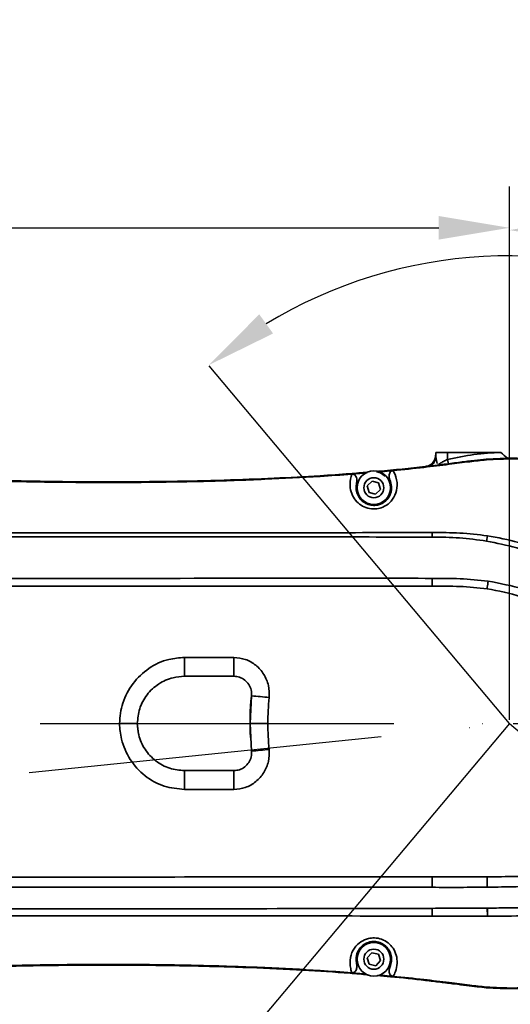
# Model space of a CAD drawing. Header units: millimetres. Extents: x -7686 to -856, y -458 to 6140.
# Tile 57 of 102: x -5486 to -5403, y 4026 to 4193. Entities that reach past the tile are written whole.
import ezdxf

# ---------------------------------------------------------------- set-up
doc = ezdxf.new("R2010")
doc.units = ezdxf.units.MM
doc.header["$LTSCALE"] = 5
doc.header["$PDSIZE"] = -1
doc.linetypes.add('ACAD_ISO10W100', pattern=[18, 12, -3, 0, -3])
doc.dimstyles.new('本体 安装', dxfattribs={"dimtxt": 24, "dimasz": 12, "dimexe": 7, "dimexo": 0.625, "dimtad": 1, "dimtoh": 1, "dimtxsty": 'Standard', "dimcen": 2.5, "dimclrd": 1, "dimclre": 1, "dimclrt": 4, "dimadec": 0, "dimazin": 0, "dimtfac": 1, "dimtmove": 0, "dimatfit": 3, "dimfxl": 1, "dimarcsym": 0})

# ---------------------------------------------------------------- blocks, each defined once
blk = doc.blocks.new('*D72')
at = {"color": 1, "linetype": 'ByBlock', "lineweight": -2, "transparency": 16777216}
for p, q in [((-5842.71, 4073.88), (-5842.71, 4164.35)), ((-5402.71, 4073.88), (-5402.71, 4164.35)), ((-5830.71, 4157.35), (-5414.71, 4157.35))]:
    blk.add_line(p, q, dxfattribs=at)
at = {"color": 1, "linetype": 'ByBlock', "transparency": 16777216}
for points in [[(-5830.71, 4159.35), (-5830.71, 4155.35), (-5842.71, 4157.35)], [(-5414.71, 4159.35), (-5414.71, 4155.35), (-5402.71, 4157.35)]]:
    blk.add_solid(points, dxfattribs=at)
at = {"layer": 'Defpoints', "color": 0, "linetype": 'ByBlock', "transparency": 16777216}
for p in [(-5402.71, 4157.35), (-5842.71, 4073.26), (-5402.71, 4073.26)]:
    blk.add_point(p, dxfattribs=at)
at = {"color": 4, "linetype": 'ByBlock', "transparency": 16777216, "insert": (-5622.71, 4169.98), "char_height": 24, "attachment_point": 5}
blk.add_mtext('440', dxfattribs=at)
blk = doc.blocks.new('*D79')
at = {"color": 1, "linetype": 'ByBlock', "lineweight": -2, "transparency": 16777216}
for p, q in [((-5402.71, 4073.88), (-5402.7, 4163.97)), ((-5304.71, 4073.88), (-5304.7, 4163.97)), ((-5390.7, 4156.97), (-5316.7, 4156.97))]:
    blk.add_line(p, q, dxfattribs=at)
at = {"color": 1, "linetype": 'ByBlock', "transparency": 16777216}
for points in [[(-5390.7, 4158.97), (-5390.7, 4154.97), (-5402.7, 4156.97)], [(-5316.7, 4158.97), (-5316.7, 4154.97), (-5304.7, 4156.97)]]:
    blk.add_solid(points, dxfattribs=at)
at = {"layer": 'Defpoints', "color": 0, "linetype": 'ByBlock', "transparency": 16777216}
for p in [(-5304.7, 4156.97), (-5402.71, 4073.26), (-5304.71, 4073.25)]:
    blk.add_point(p, dxfattribs=at)
at = {"color": 4, "linetype": 'ByBlock', "transparency": 16777216, "insert": (-5353.7, 4169.59), "char_height": 24, "attachment_point": 5, "rotation": 359.9963}
blk.add_mtext('98', dxfattribs=at)
blk = doc.blocks.new('*D80')
at = {"color": 1, "linetype": 'ByBlock', "lineweight": -2, "transparency": 16777216}
blk.add_line((-5402.08, 4073.26), (-5316.35, 4073.26), dxfattribs=at)
blk.add_arc((-5402.71, 4073.26), 79.36, 8.6722, 121.3278, dxfattribs=at)
at = {"color": 1, "linetype": 'ByBlock', "transparency": 16777216}
for points in [[(-5442.8, 4139.42), (-5445.14, 4142.67), (-5453.72, 4134.05)], [(-5322.26, 4085.37), (-5326.25, 4085.07), (-5323.35, 4073.26)]]:
    blk.add_solid(points, dxfattribs=at)
at = {"layer": 'Defpoints', "color": 0, "linetype": 'ByBlock', "transparency": 16777216}
for p in [(-5465.7, 4148.33), (-5344.99, 4127.72), (-5842.71, 4073.26), (-5402.71, 4073.26), (-5402.71, 4073.26)]:
    blk.add_point(p, dxfattribs=at)
at = {"color": 4, "linetype": 'ByBlock', "transparency": 16777216, "insert": (-5363.84, 4156.62), "char_height": 24, "attachment_point": 5, "rotation": 335}
blk.add_mtext('130°', dxfattribs=at)
blk = doc.blocks.new('*D81')
at = {"color": 1, "linetype": 'ByBlock', "lineweight": -2, "transparency": 16777216}
blk.add_line((-5402.08, 4073.26), (-5315.89, 4073.26), dxfattribs=at)
blk.add_arc((-5402.71, 4073.26), 79.82, 238.6214, 351.3786, dxfattribs=at)
at = {"color": 1, "linetype": 'ByBlock', "transparency": 16777216}
for points in [[(-5325.78, 4061.44), (-5321.79, 4061.14), (-5322.89, 4073.26)], [(-5445.44, 4003.48), (-5443.11, 4006.73), (-5454.02, 4012.11)]]:
    blk.add_solid(points, dxfattribs=at)
at = {"layer": 'Defpoints', "color": 0, "linetype": 'ByBlock', "transparency": 16777216}
for p in [(-5842.71, 4073.26), (-5402.71, 4073.26), (-5402.71, 4073.26), (-5465.7, 3998.19), (-5398.07, 3993.57)]:
    blk.add_point(p, dxfattribs=at)
at = {"color": 4, "linetype": 'ByBlock', "transparency": 16777216, "insert": (-5374.31, 4012.35), "char_height": 24, "attachment_point": 5, "rotation": 25}
blk.add_mtext('130°', dxfattribs=at)
blk = doc.blocks.new('*D84')
at = {"color": 1, "linetype": 'ByBlock', "lineweight": -2, "transparency": 16777216}
blk.add_arc((-5808.18, 4073.26), 236.57, 287.9067, 357.0933, dxfattribs=at)
at = {"color": 1, "linetype": 'ByBlock', "transparency": 16777216}
for points in [[(-5573.92, 4061.31), (-5569.92, 4061.21), (-5571.61, 4073.26)], [(-5734.88, 3846.23), (-5736.01, 3850.07), (-5746.95, 3844.75)]]:
    blk.add_solid(points, dxfattribs=at)
at = {"layer": 'Defpoints', "color": 0, "linetype": 'ByBlock', "transparency": 16777216}
for p in [(-5842.71, 4073.26), (-5402.71, 4073.26), (-5799.24, 4039.9), (-5656.12, 3892.04), (-5685.36, 3614.9)]:
    blk.add_point(p, dxfattribs=at)
at = {"color": 4, "linetype": 'ByBlock', "transparency": 16777216, "insert": (-5630.52, 3936.93), "char_height": 24, "attachment_point": 5, "rotation": 52.5}
blk.add_mtext('75°', dxfattribs=at)

msp = doc.modelspace()

# ---------------------------------------------------------------- linework, layer by layer
at = {"color": 4, "linetype": 'ByBlock'}
for q in [(-5453.645, 4133.961), (-5454.231, 4011.857)]:
    msp.add_line((-5402.71, 4073.258), q, dxfattribs=at)
at = {"linetype": 'Continuous', "lineweight": 35}
for p, q in [((-5415.21, 4118.523), (-5415.21, 4119.258)), ((-5415.21, 4119.258), (-5413.21, 4119.258)), ((-5413.21, 4119.258), (-5413.21, 4118.044)), ((-5404.21, 4119.258), (-5413.21, 4119.258)), ((-5413.21, 4118.044), (-5413.041, 4117.323)), ((-5406.633, 4118.087), (-5406.624, 4117.982)), ((-5404.21, 4119.258), (-5404.181, 4119.234)), ((-5427.433, 4115.714), (-5429.434, 4115.556)), ((-5426.833, 4115.766), (-5427.433, 4115.714)), ((-5424.436, 4115.974), (-5424.899, 4115.934)), ((-5424.436, 4115.974), (-5422.438, 4116.162)), ((-5426.826, 4113.557), (-5426.01, 4114.373)), ((-5426.527, 4112.441), (-5426.826, 4113.557)), ((-5426.01, 4114.373), (-5424.894, 4114.075)), ((-5424.595, 4112.959), (-5425.412, 4112.143)), ((-5424.894, 4114.075), (-5424.595, 4112.959)), ((-5425.412, 4112.143), (-5426.527, 4112.441)), ((-5415.821, 4104.872), (-5415.807, 4105.657)), ((-5406.616, 4104.208), (-5406.454, 4105.081)), ((-5415.81, 4096.562), (-5415.821, 4097.879)), ((-5449.443, 4081.258), (-5457.821, 4081.258)), ((-5446.71, 4073.258), (-5446.46, 4077.939)), ((-5446.46, 4068.577), (-5446.71, 4073.258)), ((-5457.821, 4065.258), (-5449.443, 4065.258)), ((-5406.483, 4047.237), (-5406.488, 4045.484)), ((-5406.483, 4047.237), (-5406.465, 4047.237)), ((-5406.465, 4047.237), (-5406.473, 4045.484)), ((-5406.473, 4045.484), (-5406.488, 4045.484)), ((-5406.471, 4041.929), (-5406.456, 4041.929)), ((-5406.471, 4041.929), (-5406.449, 4040.545)), ((-5406.456, 4041.929), (-5406.431, 4040.545)), ((-5406.431, 4040.545), (-5406.449, 4040.545)), ((-5426.841, 4033.496), (-5426.07, 4034.355)), ((-5426.07, 4034.355), (-5424.94, 4034.118)), ((-5426.482, 4032.398), (-5426.841, 4033.496)), ((-5424.581, 4033.02), (-5425.352, 4032.161)), ((-5424.94, 4034.118), (-5424.581, 4033.02)), ((-5425.352, 4032.161), (-5426.482, 4032.398)), ((-5427.433, 4030.802), (-5429.434, 4030.961)), ((-5427.433, 4030.802), (-5427.072, 4030.77)), ((-5424.772, 4030.571), (-5424.436, 4030.542)), ((-5424.436, 4030.542), (-5422.438, 4030.354)), ((-5406.633, 4028.429), (-5406.624, 4028.534))]:
    msp.add_line(p, q, dxfattribs=at)
at = {"color": 2, "linetype": 'ACAD_ISO10W100'}
for p in [(-5842.71, 4073.258), (-5842.71, 4028.258)]:
    msp.add_line(p, (-5402.71, 4073.258), dxfattribs=at)
at = {"color": 1}
msp.add_line((-5402.71, 4073.258), (-5238.304, 3932.572), dxfattribs=at)
at = {"linetype": 'Continuous', "lineweight": 35, "flags": 128}
for points in [[(-5423.766, 4115.203), (-5424.6, 4115.774), (-5425.202, 4115.961)], [(-5457.821, 4084.45), (-5457.821, 4083.838), (-5457.821, 4083.244), (-5457.821, 4082.692), (-5457.821, 4082.206), (-5457.821, 4081.804), (-5457.821, 4081.505), (-5457.821, 4081.32), (-5457.821, 4081.258)], [(-5465.432, 4070.794), (-5465.62, 4071.478), (-5465.821, 4073.258), (-5465.821, 4073.258)], [(-5457.821, 4065.258), (-5457.821, 4065.196), (-5457.821, 4065.011), (-5457.821, 4064.712), (-5457.821, 4064.31), (-5457.821, 4063.824), (-5457.821, 4063.272), (-5457.821, 4062.678), (-5457.821, 4062.066)], [(-5415.821, 4047.217), (-5415.823, 4046.984), (-5415.825, 4046.753), (-5415.827, 4046.525), (-5415.829, 4046.302), (-5415.83, 4046.083), (-5415.832, 4045.869), (-5415.834, 4045.66), (-5415.836, 4045.457)]]:
    msp.add_lwpolyline(points, dxfattribs=at)
at = {"linetype": 'Continuous', "lineweight": 35}
for centre, radius in [((-5425.711, 4113.258), 2.85), ((-5425.711, 4113.258), 1.699), ((-5425.711, 4033.258), 2.85), ((-5425.711, 4033.258), 1.699)]:
    msp.add_circle(centre, radius, dxfattribs=at)
at = {"color": 4, "linetype": 'ByBlock'}
msp.add_arc((-5842.71, 3598.258), 872.295, 310, 170, dxfattribs=at)
at = {"linetype": 'Continuous', "lineweight": 35}
for centre, radius, start, end in [((-5417.069, 4118.547), 1.86, 298.19232, 359.24376), ((-5417.21, 4118.834), 2, 316.1036, 0), ((-5402.71, 4073.258), 46, 91.83369, 103.1947), ((-6183.984, 4083.614), 734.545, 359.816229, 0.064643), ((-5402.71, 4073.258), 44, 173.89315, 183.10301), ((-5451.344, 4011.117), 67, 83.25032, 85.81986), ((-5467.867, 2779.419), 1293.839, 89.9094, 90.04229), ((-5451.344, 4135.399), 67, 274.18014, 276.74968), ((-6183.984, 4062.902), 734.545, 359.935357, 0.183771), ((-5596.934, 4037.622), 181.157, 0.92921, 1.35047)]:
    msp.add_arc(centre, radius, start, end, dxfattribs=at)
for points, knots in [([(-5406.633, 4118.087), (-5407.31, 4118.019), (-5408.771, 4117.872), (-5411.143, 4117.565), (-5413.908, 4117.213), (-5417.2, 4116.813), (-5420.907, 4116.415), (-5423.665, 4116.138), (-5425.114, 4116.019), (-5425.232, 4116.01)], [0, 0, 0, 0, 0.1090512, 0.2354016, 0.383349, 0.5558543, 0.7669575, 0.9810261, 1, 1, 1, 1]), ([(-5406.633, 4118.087), (-5407.31, 4118.019), (-5408.771, 4117.872), (-5411.143, 4117.565), (-5413.908, 4117.213), (-5417.2, 4116.813), (-5420.907, 4116.415), (-5423.665, 4116.138), (-5425.114, 4116.019), (-5425.232, 4116.01)], [0, 0, 0, 0, 0.10905124, 0.23540163, 0.38334897, 0.55585426, 0.76695751, 0.98102614, 1, 1, 1, 1]), ([(-5406.624, 4117.982), (-5407.567, 4117.883), (-5409.672, 4117.662), (-5413.2, 4117.19), (-5417.526, 4116.664), (-5420.7, 4116.339), (-5422.438, 4116.162)], [0, 0, 0, 0, 0.1787721, 0.3988132, 0.6706375, 1, 1, 1, 1]), ([(-5415.21, 4118.523), (-5415.185, 4118.314), (-5415.145, 4117.971), (-5415.016, 4117.547), (-5414.965, 4117.38)], [0, 0, 0, 0, 0.6076014, 1, 1, 1, 1]), ([(-5414.727, 4117.222), (-5414.559, 4117.323), (-5414.22, 4117.528), (-5413.67, 4117.823), (-5413.325, 4117.988), (-5413.21, 4118.044)], [0, 0, 0, 0, 0.3964805, 0.7977429, 1, 1, 1, 1]), ([(-5404.181, 4119.234), (-5403.793, 4118.909), (-5403.281, 4118.479), (-5402.821, 4118.093), (-5402.71, 4117.999)], [0, 0, 0, 0, 0.7580368, 1, 1, 1, 1]), ([(-5426.786, 4115.881), (-5427.775, 4115.798), (-5430.457, 4115.57), (-5435.741, 4115.215), (-5442.849, 4114.827), (-5451.279, 4114.511), (-5460.325, 4114.306), (-5469.881, 4114.229), (-5479.83, 4114.281), (-5491.095, 4114.504), (-5499.567, 4114.746), (-5504.627, 4114.999), (-5505.156, 4115.025)], [0, 0, 0, 0, 0.0379828, 0.1029722, 0.2025767, 0.3102719, 0.4256581, 0.5487051, 0.6758222, 0.8062145, 0.9797134, 1, 1, 1, 1]), ([(-5429.434, 4115.556), (-5431.233, 4115.425), (-5436.145, 4115.07), (-5444.53, 4114.643), (-5454.869, 4114.298), (-5466.051, 4114.129), (-5477.847, 4114.149), (-5489.94, 4114.351), (-5498.071, 4114.64), (-5502.12, 4114.783)], [0, 0, 0, 0, 0.0744052, 0.203126, 0.3462878, 0.5011114, 0.6644153, 0.8328564, 1, 1, 1, 1]), ([(-5422.438, 4116.162), (-5422.438, 4116.162), (-5422.321, 4115.96), (-5421.945, 4115.215), (-5421.627, 4113.772), (-5421.998, 4112.018), (-5422.919, 4110.701), (-5424.056, 4109.949), (-5425.254, 4109.615), (-5426.455, 4109.642), (-5427.654, 4110.074), (-5428.666, 4110.86), (-5429.409, 4111.952), (-5429.797, 4113.293), (-5429.746, 4114.549), (-5429.535, 4115.283), (-5429.434, 4115.555), (-5429.434, 4115.556)], [0, 0, 0, 0, 0.0000032, 0.049934, 0.1715642, 0.2734936, 0.3594721, 0.4346245, 0.488345, 0.5544652, 0.6208874, 0.68924, 0.7628279, 0.8445579, 0.9378428, 0.9999968, 1, 1, 1, 1]), ([(-5429.434, 4115.556), (-5429.355, 4115.555), (-5429.198, 4115.554), (-5428.982, 4115.453), (-5428.794, 4115.273), (-5428.637, 4114.964), (-5428.561, 4114.46), (-5428.621, 4114.065), (-5428.656, 4113.831)], [0, 0, 0, 0, 0.1066395, 0.213661, 0.3153088, 0.4570707, 0.6784899, 1, 1, 1, 1]), ([(-5422.908, 4114.327), (-5423.014, 4114.656), (-5423.151, 4115.078), (-5423.08, 4115.612), (-5422.968, 4115.865), (-5422.79, 4116.047), (-5422.606, 4116.137), (-5422.484, 4116.155), (-5422.438, 4116.162)], [0, 0, 0, 0, 0.4619154, 0.5942543, 0.7275297, 0.832076, 0.9367832, 1, 1, 1, 1]), ([(-5428.656, 4113.831), (-5428.689, 4113.506), (-5428.754, 4112.888), (-5428.458, 4111.933), (-5427.909, 4111.145), (-5427.151, 4110.571), (-5426.25, 4110.256), (-5425.346, 4110.239), (-5424.444, 4110.486), (-5423.586, 4111.043), (-5422.897, 4112.004), (-5422.613, 4113.219), (-5422.808, 4113.952), (-5422.908, 4114.327)], [0, 0, 0, 0, 0.1058317, 0.2012342, 0.2861781, 0.3640731, 0.4389744, 0.5131647, 0.5735445, 0.6586391, 0.7572592, 0.8757476, 1, 1, 1, 1]), ([(-5597.851, 4105.731), (-5589.928, 4105.722), (-5566.545, 4105.694), (-5527.685, 4105.652), (-5483.798, 4105.607), (-5452.815, 4105.604), (-5431.003, 4105.62), (-5422.127, 4105.642), (-5415.807, 4105.657)], [0, 0, 0, 0, 0.13055808, 0.38531236, 0.64052869, 0.85372743, 0.89582981, 1, 1, 1, 1]), ([(-5415.821, 4104.872), (-5415.821, 4104.872), (-5422.141, 4104.889), (-5443.946, 4104.926), (-5481.243, 4104.917), (-5527.677, 4104.886), (-5566.537, 4104.819), (-5589.921, 4104.821), (-5597.846, 4104.803), (-5597.846, 4104.803)], [0, 0, 0, 0, 0.0000003, 0.1041638, 0.3594197, 0.6146182, 0.8693975, 0.9999997, 1, 1, 1, 1]), ([(-5406.616, 4104.208), (-5408.135, 4104.419), (-5411.187, 4104.841), (-5414.274, 4104.868), (-5415.821, 4104.871), (-5415.821, 4104.871)], [0, 0, 0, 0, 0.4978635, 0.9999935, 1, 1, 1, 1]), ([(-5415.807, 4105.657), (-5414.247, 4105.652), (-5411.119, 4105.641), (-5408.002, 4105.319), (-5406.454, 4105.081), (-5406.454, 4105.081)], [0, 0, 0, 0, 0.4986261, 0.9999936, 1, 1, 1, 1]), ([(-5406.454, 4105.081), (-5406.454, 4105.081), (-5404.684, 4104.809), (-5401.168, 4104.049), (-5396.065, 4102.318), (-5390.415, 4099.656), (-5384.457, 4095.768), (-5378.985, 4090.911), (-5374.583, 4085.926), (-5371.13, 4081.038), (-5368.845, 4076.73), (-5367.771, 4074.078), (-5367.458, 4073.258), (-5367.458, 4073.258)], [0, 0, 0, 0, 0.0000011, 0.1021569, 0.204666, 0.3068496, 0.4577996, 0.6087901, 0.722397, 0.8363231, 0.9497081, 0.9999989, 1, 1, 1, 1]), ([(-5368.271, 4073.258), (-5368.271, 4073.258), (-5368.551, 4073.965), (-5369.621, 4076.458), (-5371.816, 4080.608), (-5375.22, 4085.421), (-5379.58, 4090.302), (-5385.036, 4094.998), (-5390.929, 4098.758), (-5396.47, 4101.371), (-5401.447, 4103.154), (-5404.895, 4103.857), (-5406.616, 4104.208)], [0, 0, 0, 0, 0.0000012, 0.0446018, 0.1589215, 0.273738, 0.3881763, 0.5401506, 0.6921564, 0.7947077, 0.8975272, 1, 1, 1, 1]), ([(-5595.814, 4097.873), (-5587.94, 4097.875), (-5572.191, 4097.879), (-5543.808, 4097.865), (-5510.662, 4097.863), (-5472.746, 4097.877), (-5441.133, 4097.886), (-5422.156, 4097.885), (-5415.821, 4097.879), (-5415.821, 4097.879)], [0, 0, 0, 0, 0.1312368, 0.2624765, 0.4730949, 0.6837112, 0.8944156, 0.9999997, 1, 1, 1, 1]), ([(-5415.821, 4097.879), (-5415.821, 4097.879), (-5414.238, 4097.879), (-5411.062, 4097.902), (-5407.906, 4097.57), (-5406.325, 4097.403)], [0, 0, 0, 0, 0.0000063, 0.4990903, 1, 1, 1, 1]), ([(-5415.81, 4096.562), (-5422.147, 4096.557), (-5441.128, 4096.54), (-5472.745, 4096.55), (-5510.664, 4096.563), (-5543.811, 4096.572), (-5572.196, 4096.598), (-5587.946, 4096.589), (-5595.821, 4096.585)], [0, 0, 0, 0, 0.1056011, 0.3163241, 0.526924, 0.7375255, 0.8687642, 1, 1, 1, 1]), ([(-5406.506, 4096.081), (-5406.506, 4096.081), (-5408.039, 4096.304), (-5411.143, 4096.561), (-5414.251, 4096.562), (-5415.81, 4096.562)], [0, 0, 0, 0, 0.0000064, 0.4982377, 1, 1, 1, 1]), ([(-5406.506, 4096.081), (-5406.456, 4096.449), (-5406.394, 4096.902), (-5406.336, 4097.323), (-5406.325, 4097.403)], [0, 0, 0, 0, 0.8100924, 1, 1, 1, 1]), ([(-5406.325, 4097.403), (-5404.313, 4097.023), (-5400.247, 4096.254), (-5394.505, 4093.756), (-5388.844, 4090.195), (-5383.508, 4085.493), (-5379.3, 4080.576), (-5377.207, 4077.239), (-5376.439, 4076.015)], [0, 0, 0, 0, 0.1613512, 0.326154, 0.491126, 0.6883979, 0.8857309, 1, 1, 1, 1]), ([(-5377.749, 4075.234), (-5378.494, 4076.417), (-5380.528, 4079.648), (-5384.556, 4084.452), (-5389.678, 4089.051), (-5395.132, 4092.532), (-5400.66, 4094.915), (-5404.562, 4095.797), (-5406.506, 4096.08), (-5406.506, 4096.08)], [0, 0, 0, 0, 0.1144038, 0.3124049, 0.5102352, 0.6748776, 0.8393487, 0.9999984, 1, 1, 1, 1]), ([(-5468.822, 4073.258), (-5468.822, 4073.258), (-5468.822, 4074.421), (-5468.434, 4076.845), (-5466.721, 4080.151), (-5463.976, 4082.759), (-5460.84, 4084.228), (-5458.711, 4084.384), (-5457.821, 4084.45)], [0, 0, 0, 0, 0.0000035, 0.2011899, 0.4169858, 0.6323578, 0.8464643, 1, 1, 1, 1]), ([(-5457.821, 4084.45), (-5455.821, 4084.448), (-5453.027, 4084.445), (-5450.233, 4084.443), (-5449.44, 4084.443)], [0, 0, 0, 0, 0.7158548, 1, 1, 1, 1]), ([(-5449.44, 4084.443), (-5448.783, 4084.377), (-5447.446, 4084.244), (-5445.653, 4083.201), (-5444.288, 4081.653), (-5443.452, 4079.719), (-5443.463, 4078.341), (-5443.469, 4077.653)], [0, 0, 0, 0, 0.1935144, 0.3939352, 0.5957203, 0.7981146, 1, 1, 1, 1]), ([(-5457.821, 4081.258), (-5458.467, 4081.212), (-5460.011, 4081.101), (-5462.291, 4080.069), (-5464.281, 4078.22), (-5465.582, 4075.844), (-5465.743, 4074.101), (-5465.821, 4073.257)], [0, 0, 0, 0, 0.1545859, 0.369316, 0.5838342, 0.7984131, 1, 1, 1, 1]), ([(-5446.46, 4077.939), (-5446.457, 4078.278), (-5446.451, 4078.956), (-5446.87, 4079.905), (-5447.554, 4080.659), (-5448.449, 4081.163), (-5449.115, 4081.227), (-5449.443, 4081.258)], [0, 0, 0, 0, 0.201001, 0.4021106, 0.6033618, 0.8046268, 1, 1, 1, 1]), ([(-5443.469, 4077.653), (-5443.586, 4076.189), (-5443.703, 4074.725), (-5443.703, 4073.258), (-5443.703, 4073.258)], [0, 0, 0, 0, 0.9999864, 1, 1, 1, 1]), ([(-5457.821, 4062.066), (-5458.984, 4062.177), (-5461.389, 4062.406), (-5464.649, 4064.253), (-5467.197, 4067.05), (-5468.56, 4070.223), (-5468.822, 4072.367), (-5468.822, 4073.258), (-5468.822, 4073.258)], [0, 0, 0, 0, 0.2002876, 0.4143065, 0.6300963, 0.8457666, 0.9999965, 1, 1, 1, 1]), ([(-5465.821, 4073.257), (-5465.774, 4072.611), (-5465.664, 4071.068), (-5464.631, 4068.786), (-5462.781, 4066.797), (-5460.407, 4065.497), (-5458.665, 4065.336), (-5457.821, 4065.258)], [0, 0, 0, 0, 0.15456303, 0.36926091, 0.58400057, 0.79835627, 1, 1, 1, 1]), ([(-5443.703, 4073.258), (-5444.04, 4073.258), (-5444.715, 4073.258), (-5445.614, 4073.258), (-5446.299, 4073.258), (-5446.624, 4073.258), (-5446.705, 4073.258), (-5446.709, 4073.258), (-5446.71, 4073.258)], [0, 0, 0, 0, 0.2143521, 0.4287043, 0.6430567, 0.8574095, 0.9635692, 1, 1, 1, 1]), ([(-5443.703, 4073.258), (-5443.703, 4073.258), (-5443.703, 4071.791), (-5443.586, 4070.327), (-5443.469, 4068.863)], [0, 0, 0, 0, 0.00001363, 1, 1, 1, 1]), ([(-5374.918, 4073.258), (-5374.918, 4073.258), (-5374.899, 4073.222), (-5374.132, 4071.768), (-5372.82, 4068.786), (-5371.751, 4064.718), (-5371.402, 4061.166), (-5371.608, 4057.925), (-5372.507, 4055.102), (-5373.906, 4052.92), (-5375.325, 4051.353), (-5377.125, 4049.979), (-5380.044, 4048.399), (-5384.328, 4047.067), (-5389.872, 4046.141), (-5395.725, 4045.703), (-5401.264, 4045.552), (-5404.847, 4045.497), (-5406.473, 4045.484), (-5406.473, 4045.484)], [0, 0, 0, 0, 0.0000011, 0.0021767, 0.0885688, 0.1748314, 0.2279692, 0.2809809, 0.3495327, 0.3845413, 0.4195637, 0.462513, 0.5055491, 0.5975674, 0.7023544, 0.8075186, 0.9126887, 0.9999989, 1, 1, 1, 1]), ([(-5406.456, 4041.929), (-5406.456, 4041.929), (-5405.409, 4041.938), (-5401.99, 4041.978), (-5396.199, 4042.066), (-5389.107, 4042.476), (-5383.243, 4043.358), (-5378.67, 4044.583), (-5375.492, 4045.854), (-5372.678, 4047.508), (-5370.482, 4049.364), (-5368.818, 4051.395), (-5367.604, 4053.447), (-5366.724, 4055.663), (-5366.054, 4058.383), (-5365.782, 4061.593), (-5366.04, 4065.392), (-5366.856, 4069.308), (-5367.752, 4071.958), (-5368.266, 4073.258), (-5368.266, 4073.258)], [0, 0, 0, 0, 0.0000009, 0.0497147, 0.1624059, 0.2750943, 0.3873191, 0.4443853, 0.501368, 0.5507572, 0.6000438, 0.6375279, 0.6750113, 0.712781, 0.7505825, 0.8085115, 0.8665384, 0.9332406, 0.9999991, 1, 1, 1, 1]), ([(-5367.465, 4073.258), (-5367.465, 4073.258), (-5367.01, 4071.969), (-5366.206, 4069.36), (-5365.453, 4065.469), (-5365.225, 4061.641), (-5365.519, 4058.344), (-5366.207, 4055.536), (-5367.105, 4053.224), (-5368.34, 4051.062), (-5370.039, 4048.897), (-5372.28, 4046.885), (-5375.153, 4045.057), (-5378.404, 4043.624), (-5383.035, 4042.233), (-5388.96, 4041.206), (-5396.108, 4040.694), (-5401.942, 4040.579), (-5405.383, 4040.553), (-5406.431, 4040.545)], [0, 0, 0, 0, 0.0000009, 0.0640771, 0.1280975, 0.1865636, 0.2449424, 0.2835055, 0.3220409, 0.3606717, 0.3993033, 0.4500099, 0.5008044, 0.5585869, 0.6164492, 0.7276477, 0.8393588, 0.9510614, 1, 1, 1, 1]), ([(-5406.465, 4047.237), (-5404.847, 4047.252), (-5401.314, 4047.283), (-5395.869, 4047.436), (-5390.146, 4047.878), (-5384.795, 4048.775), (-5380.738, 4050.006), (-5378.062, 4051.411), (-5376.033, 4052.913), (-5374.2, 4055.255), (-5373.276, 4058.259), (-5373.103, 4061.152), (-5373.433, 4064.469), (-5374.397, 4068.357), (-5375.679, 4071.167), (-5376.321, 4072.573)], [0, 0, 0, 0, 0.0926949, 0.2023417, 0.3119878, 0.4212658, 0.5130477, 0.5536441, 0.5941407, 0.657038, 0.719938, 0.7714316, 0.8230591, 0.9114549, 1, 1, 1, 1]), ([(-5449.443, 4065.258), (-5449.115, 4065.289), (-5448.449, 4065.353), (-5447.554, 4065.857), (-5446.87, 4066.612), (-5446.451, 4067.56), (-5446.457, 4068.238), (-5446.46, 4068.577)], [0, 0, 0, 0, 0.1953732, 0.3966382, 0.5978894, 0.798999, 1, 1, 1, 1]), ([(-5443.469, 4068.863), (-5443.463, 4068.175), (-5443.452, 4066.797), (-5444.288, 4064.863), (-5445.653, 4063.315), (-5447.446, 4062.272), (-5448.783, 4062.139), (-5449.44, 4062.073)], [0, 0, 0, 0, 0.2018854, 0.4042797, 0.6060648, 0.8064856, 1, 1, 1, 1]), ([(-5446.46, 4068.576), (-5446.46, 4068.577), (-5446.46, 4068.579), (-5446.459, 4068.573), (-5446.459, 4068.567), (-5446.458, 4068.555), (-5446.455, 4068.529), (-5446.451, 4068.495), (-5446.452, 4068.468), (-5446.453, 4068.456)], [0, 0, 0, 0, 0.35516787, 0.44371509, 0.48385702, 0.52702428, 0.63007038, 0.84154248, 1, 1, 1, 1]), ([(-5449.44, 4062.073), (-5451.44, 4062.072), (-5454.233, 4062.07), (-5457.027, 4062.067), (-5457.821, 4062.066)], [0, 0, 0, 0, 0.7158548, 1, 1, 1, 1]), ([(-5595.821, 4047.215), (-5583.621, 4047.209), (-5553.974, 4047.196), (-5519.972, 4047.191), (-5480.728, 4047.194), (-5450.374, 4047.217), (-5424.378, 4047.217), (-5415.821, 4047.217)], [0, 0, 0, 0, 0.2033318, 0.4941022, 0.5667393, 0.8573904, 1, 1, 1, 1]), ([(-5415.821, 4047.217), (-5414.227, 4047.217), (-5411.114, 4047.216), (-5408.002, 4047.226), (-5406.483, 4047.237), (-5406.483, 4047.237)], [0, 0, 0, 0, 0.5121599, 0.9999936, 1, 1, 1, 1]), ([(-5415.836, 4045.457), (-5424.388, 4045.465), (-5450.378, 4045.488), (-5480.728, 4045.499), (-5519.971, 4045.484), (-5553.97, 4045.464), (-5583.613, 4045.445), (-5595.81, 4045.437)], [0, 0, 0, 0, 0.1425613, 0.4332259, 0.5058794, 0.7966914, 1, 1, 1, 1]), ([(-5406.488, 4045.484), (-5408.01, 4045.47), (-5411.125, 4045.444), (-5414.241, 4045.452), (-5415.836, 4045.457)], [0, 0, 0, 0, 0.4882946, 1, 1, 1, 1]), ([(-5597.663, 4041.968), (-5597.663, 4041.968), (-5584.726, 4041.951), (-5554.325, 4041.916), (-5519.557, 4041.861), (-5488.294, 4041.832), (-5465.068, 4041.823), (-5439.227, 4041.83), (-5422.815, 4041.873), (-5415.827, 4041.891)], [0, 0, 0, 0, 0.0000003, 0.2134253, 0.5015827, 0.5736819, 0.729196, 0.8847111, 1, 1, 1, 1]), ([(-5415.827, 4041.891), (-5414.269, 4041.897), (-5411.15, 4041.909), (-5408.031, 4041.923), (-5406.471, 4041.929)], [0, 0, 0, 0, 0.4997779, 1, 1, 1, 1]), ([(-5415.801, 4040.559), (-5423.044, 4040.579), (-5444.243, 4040.636), (-5470.098, 4040.628), (-5493.079, 4040.613), (-5519.572, 4040.588), (-5554.339, 4040.528), (-5584.739, 4040.487), (-5597.671, 4040.47)], [0, 0, 0, 0, 0.1194958, 0.3497049, 0.42643, 0.4985399, 0.7866906, 1, 1, 1, 1]), ([(-5406.449, 4040.545), (-5406.449, 4040.545), (-5408.008, 4040.54), (-5411.125, 4040.544), (-5414.243, 4040.554), (-5415.801, 4040.559)], [0, 0, 0, 0, 0.0000064, 0.5001507, 1, 1, 1, 1]), ([(-5429.434, 4030.961), (-5429.434, 4030.961), (-5429.516, 4031.18), (-5429.758, 4031.978), (-5429.82, 4033.453), (-5429.148, 4035.117), (-5428.007, 4036.257), (-5426.762, 4036.799), (-5425.532, 4036.924), (-5424.357, 4036.697), (-5423.246, 4036.068), (-5422.38, 4035.116), (-5421.836, 4033.906), (-5421.69, 4032.511), (-5421.962, 4031.284), (-5422.294, 4030.602), (-5422.438, 4030.354), (-5422.438, 4030.354)], [0, 0, 0, 0, 0.0000032, 0.0500061, 0.1716123, 0.2742943, 0.3605239, 0.4353462, 0.4880499, 0.5543624, 0.620905, 0.689567, 0.7635551, 0.8455328, 0.9387495, 0.9999968, 1, 1, 1, 1]), ([(-5422.908, 4032.189), (-5422.82, 4032.499), (-5422.651, 4033.094), (-5422.774, 4034.086), (-5423.182, 4034.963), (-5423.834, 4035.661), (-5424.67, 4036.126), (-5425.556, 4036.295), (-5426.481, 4036.206), (-5427.418, 4035.808), (-5428.266, 4034.979), (-5428.756, 4033.83), (-5428.69, 4033.072), (-5428.656, 4032.685)], [0, 0, 0, 0, 0.1040903, 0.1996493, 0.2850957, 0.3634953, 0.4386879, 0.5131428, 0.5723125, 0.6568383, 0.7555889, 0.875048, 1, 1, 1, 1]), ([(-5428.656, 4032.685), (-5428.614, 4032.401), (-5428.557, 4032.003), (-5428.661, 4031.498), (-5428.807, 4031.222), (-5429.015, 4031.041), (-5429.227, 4030.959), (-5429.37, 4030.96), (-5429.434, 4030.961)], [0, 0, 0, 0, 0.3881305, 0.5424378, 0.6980729, 0.8053529, 0.9129783, 1, 1, 1, 1]), ([(-5426.675, 4030.616), (-5427.701, 4030.707), (-5431.376, 4031.03), (-5438.051, 4031.442), (-5447.029, 4031.87), (-5456.904, 4032.154), (-5467.501, 4032.286), (-5478.595, 4032.255), (-5490.674, 4032.025), (-5499.651, 4031.767), (-5504.795, 4031.509), (-5505.409, 4031.479)], [0, 0, 0, 0, 0.0392204, 0.1404816, 0.2545761, 0.3814845, 0.5166148, 0.6580662, 0.8039002, 0.9765891, 1, 1, 1, 1]), ([(-5502.12, 4031.733), (-5498.071, 4031.876), (-5489.94, 4032.165), (-5477.847, 4032.367), (-5466.051, 4032.387), (-5454.869, 4032.218), (-5444.53, 4031.874), (-5436.145, 4031.446), (-5431.233, 4031.091), (-5429.434, 4030.961)], [0, 0, 0, 0, 0.1671436, 0.3355847, 0.4988886, 0.6537122, 0.796874, 0.9255948, 1, 1, 1, 1]), ([(-5422.438, 4030.354), (-5422.516, 4030.369), (-5422.671, 4030.397), (-5422.866, 4030.534), (-5423.02, 4030.743), (-5423.122, 4031.074), (-5423.109, 4031.585), (-5422.983, 4031.964), (-5422.908, 4032.189)], [0, 0, 0, 0, 0.1065637, 0.2135081, 0.315096, 0.4567323, 0.6779125, 1, 1, 1, 1]), ([(-5406.633, 4028.429), (-5407.158, 4028.481), (-5408.277, 4028.59), (-5410.087, 4028.815), (-5412.158, 4029.08), (-5414.483, 4029.375), (-5418.084, 4029.803), (-5421.666, 4030.196), (-5424.407, 4030.424), (-5425.174, 4030.488)], [0, 0, 0, 0, 0.0848313, 0.1808742, 0.2931865, 0.4206702, 0.557627, 0.8763772, 1, 1, 1, 1]), ([(-5406.633, 4028.429), (-5407.158, 4028.481), (-5408.277, 4028.59), (-5410.087, 4028.815), (-5412.158, 4029.08), (-5414.483, 4029.375), (-5418.084, 4029.803), (-5421.666, 4030.196), (-5424.407, 4030.424), (-5425.174, 4030.488)], [0, 0, 0, 0, 0.0848313, 0.1808742, 0.2931865, 0.4206702, 0.557627, 0.8763772, 1, 1, 1, 1]), ([(-5422.438, 4030.354), (-5420.7, 4030.177), (-5417.526, 4029.852), (-5413.2, 4029.326), (-5409.672, 4028.854), (-5407.567, 4028.633), (-5406.624, 4028.534)], [0, 0, 0, 0, 0.3293625, 0.6011868, 0.8212279, 1, 1, 1, 1])]:
    msp.add_open_spline(points, degree=3, knots=knots, dxfattribs=at)
for points in [[(-5415.21, 4118.833), (-5415.235, 4118.591), (-5415.287, 4118.106), (-5415.685, 4117.478), (-5416.262, 4117.008), (-5416.738, 4116.901), (-5416.976, 4116.847)], [(-5357.711, 4073.258), (-5357.757, 4074.812), (-5357.85, 4077.921), (-5358.601, 4082.535), (-5359.79, 4087.048), (-5361.448, 4091.414), (-5363.547, 4095.585), (-5366.067, 4099.516), (-5368.98, 4103.166), (-5372.255, 4106.495), (-5375.856, 4109.467), (-5379.746, 4112.051), (-5383.882, 4114.218), (-5388.22, 4115.946), (-5392.714, 4117.218), (-5397.314, 4118.009), (-5401.975, 4118.354), (-5405.08, 4118.176), (-5406.633, 4118.087)], [(-5357.816, 4073.258), (-5357.862, 4074.809), (-5357.955, 4077.91), (-5358.704, 4082.513), (-5359.89, 4087.016), (-5361.545, 4091.372), (-5363.639, 4095.533), (-5366.153, 4099.455), (-5369.059, 4103.096), (-5372.326, 4106.418), (-5375.919, 4109.383), (-5379.799, 4111.96), (-5383.926, 4114.123), (-5388.254, 4115.846), (-5392.737, 4117.115), (-5397.327, 4117.904), (-5401.977, 4118.249), (-5405.075, 4118.071), (-5406.624, 4117.982)], [(-5357.711, 4073.258), (-5357.757, 4071.704), (-5357.85, 4068.595), (-5358.601, 4063.981), (-5359.79, 4059.468), (-5361.448, 4055.102), (-5363.547, 4050.931), (-5366.067, 4047), (-5368.98, 4043.35), (-5372.255, 4040.021), (-5375.856, 4037.049), (-5379.746, 4034.465), (-5383.882, 4032.298), (-5388.22, 4030.57), (-5392.714, 4029.298), (-5397.314, 4028.507), (-5401.975, 4028.162), (-5405.08, 4028.34), (-5406.633, 4028.429)], [(-5406.624, 4028.534), (-5405.075, 4028.445), (-5401.977, 4028.267), (-5397.327, 4028.612), (-5392.737, 4029.401), (-5388.254, 4030.67), (-5383.926, 4032.393), (-5379.799, 4034.556), (-5375.919, 4037.133), (-5372.326, 4040.099), (-5369.059, 4043.42), (-5366.153, 4047.061), (-5363.639, 4050.983), (-5361.545, 4055.144), (-5359.89, 4059.5), (-5358.704, 4064.003), (-5357.955, 4068.606), (-5357.862, 4071.707), (-5357.816, 4073.258)]]:
    msp.add_open_spline(points, degree=3, dxfattribs=at)

# ---------------------------------------------------------------- dimensions: what is measured, and where the dimension line sits
at = {"color": 1, "linetype": 'ByBlock'}
dim = msp.add_linear_dim(base=(-5402.71, 4157.352), p1=(-5842.71, 4073.258), p2=(-5402.71, 4073.258), dimstyle='本体 安装', dxfattribs=at)
dim.commit()
dim.dimension.update_dxf_attribs({"geometry": '*D72', "text_midpoint": (-5622.71, 4169.977)})
at = {"color": 4, "linetype": 'ByBlock'}
for base, line1, line2, picture, middle in [((-5344.987, 4127.717), ((-5842.71, 4073.258), (-5402.71, 4073.258)), ((-5402.71, 4073.258), (-5465.703, 4148.33)), '*D80', (-5363.836, 4156.623)), ((-5398.068, 3993.569), ((-5402.71, 4073.258), (-5465.703, 3998.186)), ((-5842.71, 4073.258), (-5402.71, 4073.258)), '*D81', (-5374.31, 4012.355)), ((-5656.118, 3892.038), ((-5799.243, 4039.905), (-5685.363, 3614.898)), ((-5842.71, 4073.258), (-5402.71, 4073.258)), '*D84', (-5630.516, 3936.932))]:
    dim = msp.add_angular_dim_2l(base=base, line1=line1, line2=line2, dimstyle='本体 安装', dxfattribs=at)
    dim.commit()
    dim.dimension.update_dxf_attribs({"geometry": picture, "text_midpoint": middle})
dim = msp.add_aligned_dim(p1=(-5402.71, 4073.258), p2=(-5304.71, 4073.252), distance=83.714, dimstyle='本体 安装', dxfattribs=at)
dim.commit()
dim.dimension.update_dxf_attribs({"geometry": '*D79', "text_midpoint": (-5353.703, 4169.594)})

doc.saveas('drawing.dxf')
